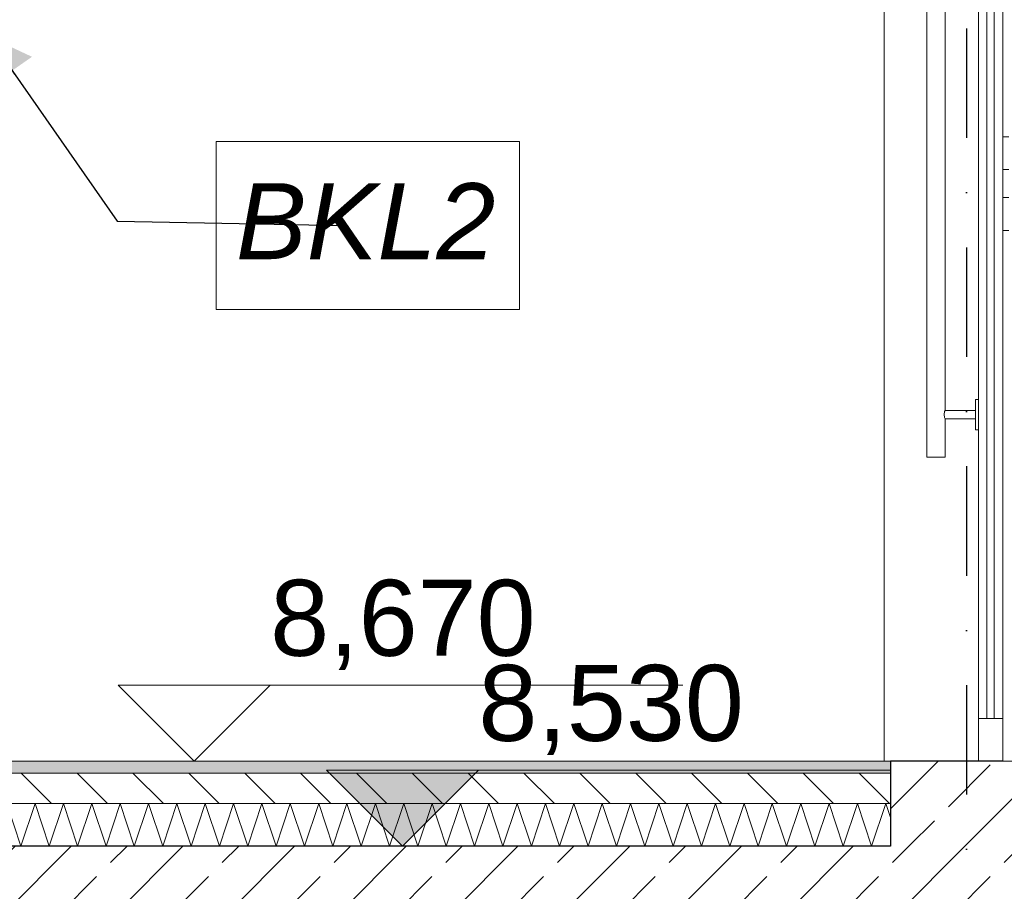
# Model space of a CAD drawing. Header units: millimetres. Extents: x 90539 to 127778, y -34922 to 14506.
# Tile 246 of 256: x 105885 to 107505, y 8456 to 9890. Entities that reach past the tile are written whole.
import ezdxf
from ezdxf.enums import TextEntityAlignment as Align

# ---------------------------------------------------------------- set-up
doc = ezdxf.new("R2010")
doc.units = ezdxf.units.MM
doc.header["$MEASUREMENT"] = 0
for name, pattern in [('Kropki i Kreski', [360, 180, -90, 0, -90]), ('Przerywana', [240, 120, -120]), ('Wipeout_Contour', [1000, 0, -1000])]:
    doc.linetypes.add(name, pattern=pattern)
for name, color, linetype, lineweight, true_color in [('0_Nr_pióra__85', 7, 'Continuous', 13, 0x80c2ff), ('Nowe_A-Konstrukcja Opis_Nr_pióra__78', 7, 'Continuous', 13, 0x00bb5e), ('Nowe_A-Osi_Nr_pióra__25', 7, 'Continuous', 25, 0x40a5ff), ('Nowe_A-Wymiary-Wewnętrzne_Nr_pióra__45', 7, 'Continuous', 15, 0x40a5ff), ('Nowe_A-Wymiary-Wewnętrzne_Nr_pióra__85', 7, 'Continuous', 13, 0x80c2ff), ('Nowe_A-Wymiary-Zewnętrzne_Nr_pióra__45', 7, 'Continuous', 15, 0x40a5ff), ('Nowe_A-Wymiary-Zewnętrzne_Nr_pióra__85', 7, 'Continuous', 13, 0x80c2ff)]:
    doc.layers.add(name, color=color, linetype=linetype, lineweight=lineweight, true_color=true_color)
for name, color, linetype in [('Nowe_A-Belki-Wieniec', 7, 'Continuous'), ('Nowe_A-Osi', 7, 'Continuous'), ('Nowe_A-Posadzki', 7, 'Continuous'), ('Nowe_A-Stropy', 7, 'Continuous'), ('Nowe_A-Wymiary-Wewnętrzne', 7, 'Continuous'), ('Nowe_A-Wymiary-Zewnętrzne', 7, 'Continuous'), ('Nowe_A-Ściany-Konstrukcyjne', 7, 'Continuous'), ('Nowe_A-Ściany-Wewnętrzne', 7, 'Continuous'), ('Nowe_Drzwi Archicad', 7, 'Continuous')]:
    doc.layers.add(name, color=color, linetype=linetype)
for name, color, linetype, lineweight in [('Nowe_A-Belki-Wieniec_Nr_pióra__30', 7, 'Continuous', 25), ('Nowe_A-Osi_Nr_pióra__6', 5, 'Continuous', 13), ('Nowe_A-Posadzki_Nr_pióra__174', 7, 'Continuous', 5), ('Nowe_A-Posadzki_Nr_pióra__9', 7, 'Continuous', 13), ('Nowe_A-Stropy_Nr_pióra__29', 7, 'Continuous', 25), ('Nowe_A-Wymiary-Wewnętrzne_Nr_pióra__46', 5, 'Continuous', 15), ('Nowe_A-Wymiary-Zewnętrzne_Nr_pióra__46', 5, 'Continuous', 15), ('Nowe_A-Ściany-Wewnętrzne_Nr_pióra__27', 7, 'Continuous', 25), ('Nowe_Drzwi Archicad_Nr_pióra__3', 7, 'Continuous', 13), ('Nowe_Drzwi Archicad_Nr_pióra__43', 7, 'Continuous', 13), ('Nowe_Drzwi Archicad_Nr_pióra__87', 7, 'Continuous', 13)]:
    doc.layers.add(name, color=color, linetype=linetype, lineweight=lineweight)
doc.styles.add('STYL_AUTOMATYCZNY_1', font='arial.ttf')
doc.styles.add('STYL_AUTOMATYCZNY_2', font='arial.ttf')
doc.styles.add('STYL_AUTOMATYCZNY_3', font='arial.ttf')
doc.dimstyles.new('STYL_AUTOMATYCZNY__1', dxfattribs={"dimtxt": 125, "dimasz": 47.5, "dimexe": 0.18, "dimexo": 20, "dimgap": 0, "dimtad": 1, "dimdec": 1, "dimlfac": 0.1, "dimzin": 0, "dimdsep": 46, "dimtxsty": 'STYL_AUTOMATYCZNY_2', "dimblk": 'ARROWHEAD_11', "dimblk1": 'ARROWHEAD_11', "dimblk2": 'ARROWHEAD_11', "dimcen": 0.09, "dimclrd": 256, "dimclre": 256, "dimclrt": 5, "dimadec": 1, "dimazin": 0, "dimtfac": 1, "dimtdec": 4, "dimtmove": 0, "dimatfit": 3, "dimfxl": 0, "dimtolj": 1, "dimtzin": 0, "dimarcsym": 0})
doc.dimstyles.new('STYL_AUTOMATYCZNY__3', dxfattribs={"dimtxt": 0.18, "dimasz": 76, "dimexe": 0.18, "dimexo": 0.0625, "dimgap": 0, "dimtad": 0, "dimtih": 1, "dimtoh": 1, "dimdec": 4, "dimzin": 0, "dimdsep": 46, "dimcen": 0.09, "dimadec": 0, "dimazin": 0, "dimtfac": 1, "dimtdec": 4, "dimtmove": 0, "dimatfit": 3, "dimldrblk": 'ARROWHEAD_16', "dimfxl": 0, "dimtolj": 1, "dimtzin": 0, "dimarcsym": 0})
pattern_1 = [(45, (0, 0), (-91.92388, 91.92388), []), (45, (-45.96, 45.96), (-91.92388, 91.92388), [97.5, -32.5])]

# ---------------------------------------------------------------- blocks, each defined once
blk = doc.blocks.new('ElemPrzekroju_120')
at = {"color": 254, "linetype": 'Wipeout_Contour', "lineweight": 0, "ltscale": 1062553.945523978}
blk.add_wipeout([(107307.6, 11230), (104207.6, 11230), (104207.6, 9769.7), (105807.6, 9769.7), (105807.6, 9864.7), (105857.6, 9864.7), (105857.6, 8678.9), (105882.6, 8678.9), (105882.6, 8670), (107307.6, 8670)], dxfattribs=at).dxf.layer = 'Nowe_A-Ściany-Konstrukcyjne'
blk = doc.blocks.new('ElemPrzekroju_121')
at = {"color": 254, "linetype": 'Wipeout_Contour', "lineweight": 0, "ltscale": 1833664.231903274}
blk.add_wipeout([(107307.6, 8670), (107462.6, 8670), (107462.6, 9215), (107457.6, 9215), (107457.6, 9233), (107407.6, 9233), (107407.6, 9170), (107377.6, 9170), (107377.6, 10170), (107407.6, 10170), (107407.6, 10107), (107457.6, 10107), (107457.6, 10125), (107462.6, 10125), (107462.6, 10682), (107462.6, 10740), (107307.6, 10740)], dxfattribs=at).dxf.layer = 'Nowe_A-Ściany-Wewnętrzne'
at = {"layer": 'Nowe_A-Ściany-Wewnętrzne', "linetype": 'Continuous', "lineweight": 0, "true_color": 0x000000}
h = blk.add_hatch(dxfattribs=at)
h.set_pattern_fill('Beton_zbrojony', color=18, style=0, pattern_type=2)
h.set_pattern_definition(pattern_1)
h.paths.add_polyline_path([(107317.6, 8670), (107317.6, 8530), (107567.6, 8530), (107567.6, 8670)])
at = {"layer": 'Nowe_A-Ściany-Wewnętrzne_Nr_pióra__27', "color": 7, "linetype": 'Continuous', "lineweight": 25, "flags": 128}
for points in [[(107317.6, 8670), (107317.6, 8650), (107317.6, 8600), (107317.6, 8530)], [(107567.6, 8670), (107502.6, 8670), (107462.6, 8670), (107317.6, 8670)]]:
    blk.add_lwpolyline(points, dxfattribs=at)
at = {"color": 254, "linetype": 'Wipeout_Contour', "lineweight": 0, "ltscale": 863049.568633}
blk.add_wipeout([(107407.6, 10093), (107407.6, 9247), (107457.6, 9247), (107457.6, 9265), (107462.6, 9265), (107462.6, 10075), (107457.6, 10075), (107457.6, 10093)], dxfattribs=at).dxf.layer = 'Nowe_A-Ściany-Wewnętrzne'
blk = doc.blocks.new('ElemPrzekroju_122')
at = {"layer": 'Nowe_Drzwi Archicad_Nr_pióra__87', "color": 7, "linetype": 'Continuous', "lineweight": 13}
blk.add_line((107307.6, 8670), (107307.6, 10740), dxfattribs=at)
at = {"color": 254, "linetype": 'Wipeout_Contour', "lineweight": 0, "ltscale": 2051288.585985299}
blk.add_wipeout([(107502.6, 9597), (107512.6, 9597), (107512.6, 9543), (107502.6, 9543), (107502.6, 8670), (107577.6, 8670), (107577.6, 10670), (107502.6, 10670), (107502.6, 9697), (107512.6, 9697), (107512.6, 9680), (107557.6, 9680), (107564.7, 9677.1), (107567.6, 9670), (107564.7, 9662.9), (107557.6, 9660), (107512.6, 9660), (107512.6, 9643), (107502.6, 9643)], dxfattribs=at).dxf.layer = 'Nowe_Drzwi Archicad'
at = {"color": 254, "linetype": 'Wipeout_Contour', "lineweight": 0, "ltscale": 431423.441428}
blk.add_wipeout([(107462.6, 9222.3), (107462.6, 9240), (107457.6, 9240), (107457.6, 9222.3)], dxfattribs=at).dxf.layer = 'Nowe_Drzwi Archicad'
at = {"color": 254, "linetype": 'Wipeout_Contour', "lineweight": 0, "ltscale": 431757.44121}
blk.add_wipeout([(107502.7, 9646.6), (107502.7, 9643), (107512.5, 9643), (107512.5, 9646.6)], dxfattribs=at).dxf.layer = 'Nowe_Drzwi Archicad'
at = {"color": 254, "linetype": 'Wipeout_Contour', "lineweight": 0, "ltscale": 431737.353428}
blk.add_wipeout([(107502.7, 9583.5), (107512.5, 9583.5), (107512.5, 9593.4), (107502.7, 9593.4)], dxfattribs=at).dxf.layer = 'Nowe_Drzwi Archicad'
at = {"color": 254, "linetype": 'Wipeout_Contour', "lineweight": 0, "ltscale": 431721.883453}
blk.add_wipeout([(107502.7, 9546.6), (107502.7, 9543), (107512.5, 9543), (107512.5, 9546.6)], dxfattribs=at).dxf.layer = 'Nowe_Drzwi Archicad'
at = {"color": 254, "linetype": 'Wipeout_Contour', "lineweight": 0, "ltscale": 431429.499162}
blk.add_wipeout([(107462.6, 9240), (107462.6, 9257.7), (107457.6, 9257.7), (107457.6, 9240)], dxfattribs=at).dxf.layer = 'Nowe_Drzwi Archicad'
at = {"color": 254, "linetype": 'Wipeout_Contour', "lineweight": 0, "ltscale": 431419.163724}
blk.add_wipeout([(107457.6, 9222.3), (107457.6, 9215), (107462.6, 9215), (107462.6, 9222.3)], dxfattribs=at).dxf.layer = 'Nowe_Drzwi Archicad'
at = {"color": 254, "linetype": 'Wipeout_Contour', "lineweight": 0, "ltscale": 431759.854987}
blk.add_wipeout([(107512.5, 9656.5), (107502.7, 9656.5), (107502.7, 9646.6), (107512.5, 9646.6)], dxfattribs=at).dxf.layer = 'Nowe_Drzwi Archicad'
at = {"color": 254, "linetype": 'Wipeout_Contour', "lineweight": 0, "ltscale": 431733.201884}
blk.add_wipeout([(107502.7, 9570), (107512.5, 9570), (107512.5, 9583.5), (107502.7, 9583.5)], dxfattribs=at).dxf.layer = 'Nowe_Drzwi Archicad'
at = {"color": 254, "linetype": 'Wipeout_Contour', "lineweight": 0, "ltscale": 431724.272414}
blk.add_wipeout([(107502.7, 9546.6), (107512.5, 9546.6), (107512.5, 9556.5), (107502.7, 9556.5)], dxfattribs=at).dxf.layer = 'Nowe_Drzwi Archicad'
at = {"color": 254, "linetype": 'Wipeout_Contour', "lineweight": 0, "ltscale": 431433.788387}
blk.add_wipeout([(107462.6, 9265), (107457.6, 9265), (107457.6, 9257.7), (107462.6, 9257.7)], dxfattribs=at).dxf.layer = 'Nowe_Drzwi Archicad'
at = {"color": 254, "linetype": 'Wipeout_Contour', "lineweight": 0, "ltscale": 431318.067065}
blk.add_wipeout([(107406.8, 9244.9), (107457.6, 9244.9), (107457.6, 9247), (107407.6, 9247)], dxfattribs=at).dxf.layer = 'Nowe_Drzwi Archicad'
at = {"color": 254, "linetype": 'Wipeout_Contour', "lineweight": 0, "ltscale": 431764.039457}
blk.add_wipeout([(107512.5, 9670), (107502.7, 9670), (107502.7, 9656.5), (107512.5, 9656.5)], dxfattribs=at).dxf.layer = 'Nowe_Drzwi Archicad'
at = {"color": 254, "linetype": 'Wipeout_Contour', "lineweight": 0, "ltscale": 431737.720419}
blk.add_wipeout([(107502.6, 9646.6), (107502.6, 9643), (107502.7, 9643), (107502.7, 9646.6)], dxfattribs=at).dxf.layer = 'Nowe_Drzwi Archicad'
at = {"color": 254, "linetype": 'Wipeout_Contour', "lineweight": 0, "ltscale": 431717.63172}
blk.add_wipeout([(107502.6, 9583.5), (107502.7, 9583.5), (107502.7, 9593.4), (107502.6, 9593.4)], dxfattribs=at).dxf.layer = 'Nowe_Drzwi Archicad'
at = {"color": 254, "linetype": 'Wipeout_Contour', "lineweight": 0, "ltscale": 431728.4139}
blk.add_wipeout([(107502.7, 9556.5), (107512.5, 9556.5), (107512.5, 9570), (107502.7, 9570)], dxfattribs=at).dxf.layer = 'Nowe_Drzwi Archicad'
at = {"color": 254, "linetype": 'Wipeout_Contour', "lineweight": 0, "ltscale": 431702.161038}
blk.add_wipeout([(107502.7, 9546.6), (107502.6, 9546.6), (107502.6, 9543), (107502.7, 9543)], dxfattribs=at).dxf.layer = 'Nowe_Drzwi Archicad'
at = {"color": 254, "linetype": 'Wipeout_Contour', "lineweight": 0, "ltscale": 431315.139076}
blk.add_wipeout([(107406.8, 9244.9), (107405.9, 9240), (107457.6, 9240), (107457.6, 9244.9)], dxfattribs=at).dxf.layer = 'Nowe_Drzwi Archicad'
at = {"color": 254, "linetype": 'Wipeout_Contour', "lineweight": 0, "ltscale": 431768.877073}
blk.add_wipeout([(107512.5, 9683.5), (107502.7, 9683.5), (107502.7, 9670), (107512.5, 9670)], dxfattribs=at).dxf.layer = 'Nowe_Drzwi Archicad'
at = {"color": 254, "linetype": 'Wipeout_Contour', "lineweight": 0, "ltscale": 431740.134307}
blk.add_wipeout([(107502.7, 9656.5), (107502.6, 9656.5), (107502.6, 9646.6), (107502.7, 9646.6)], dxfattribs=at).dxf.layer = 'Nowe_Drzwi Archicad'
at = {"color": 254, "linetype": 'Wipeout_Contour', "lineweight": 0, "ltscale": 431739.75245}
blk.add_wipeout([(107502.7, 9597), (107502.7, 9593.4), (107512.5, 9593.4), (107512.5, 9597)], dxfattribs=at).dxf.layer = 'Nowe_Drzwi Archicad'
at = {"color": 254, "linetype": 'Wipeout_Contour', "lineweight": 0, "ltscale": 431713.479986}
blk.add_wipeout([(107502.6, 9570), (107502.7, 9570), (107502.7, 9583.5), (107502.6, 9583.5)], dxfattribs=at).dxf.layer = 'Nowe_Drzwi Archicad'
at = {"color": 254, "linetype": 'Wipeout_Contour', "lineweight": 0, "ltscale": 431704.550108}
blk.add_wipeout([(107502.6, 9546.6), (107502.7, 9546.6), (107502.7, 9556.5), (107502.6, 9556.5)], dxfattribs=at).dxf.layer = 'Nowe_Drzwi Archicad'
at = {"color": 254, "linetype": 'Wipeout_Contour', "lineweight": 0, "ltscale": 431313.442473}
blk.add_wipeout([(107405.9, 9240), (107406.8, 9235.1), (107457.6, 9235.1), (107457.6, 9240)], dxfattribs=at).dxf.layer = 'Nowe_Drzwi Archicad'
at = {"color": 254, "linetype": 'Wipeout_Contour', "lineweight": 0, "ltscale": 431773.071598}
blk.add_wipeout([(107512.5, 9693.4), (107502.7, 9693.4), (107502.7, 9683.5), (107512.5, 9683.5)], dxfattribs=at).dxf.layer = 'Nowe_Drzwi Archicad'
at = {"color": 254, "linetype": 'Wipeout_Contour', "lineweight": 0, "ltscale": 431744.318968}
blk.add_wipeout([(107502.7, 9670), (107502.6, 9670), (107502.6, 9656.5), (107502.7, 9656.5)], dxfattribs=at).dxf.layer = 'Nowe_Drzwi Archicad'
at = {"color": 254, "linetype": 'Wipeout_Contour', "lineweight": 0, "ltscale": 431720.030852}
blk.add_wipeout([(107502.7, 9597), (107502.6, 9597), (107502.6, 9593.4), (107502.7, 9593.4)], dxfattribs=at).dxf.layer = 'Nowe_Drzwi Archicad'
at = {"color": 254, "linetype": 'Wipeout_Contour', "lineweight": 0, "ltscale": 431708.691784}
blk.add_wipeout([(107502.6, 9556.5), (107502.7, 9556.5), (107502.7, 9570), (107502.6, 9570)], dxfattribs=at).dxf.layer = 'Nowe_Drzwi Archicad'
at = {"color": 254, "linetype": 'Wipeout_Contour', "lineweight": 0, "ltscale": 431313.971112}
blk.add_wipeout([(107457.6, 9235.1), (107406.8, 9235.1), (107407.6, 9233), (107457.6, 9233)], dxfattribs=at).dxf.layer = 'Nowe_Drzwi Archicad'
at = {"color": 254, "linetype": 'Wipeout_Contour', "lineweight": 0, "ltscale": 431334.034583}
blk.add_wipeout([(107403.2, 10170), (107392.6, 10170), (107392.6, 9170), (107403.2, 9170)], dxfattribs=at).dxf.layer = 'Nowe_Drzwi Archicad'
at = {"color": 254, "linetype": 'Wipeout_Contour', "lineweight": 0, "ltscale": 431775.495435}
blk.add_wipeout([(107502.7, 9697), (107502.7, 9693.4), (107512.5, 9693.4), (107512.5, 9697)], dxfattribs=at).dxf.layer = 'Nowe_Drzwi Archicad'
at = {"color": 254, "linetype": 'Wipeout_Contour', "lineweight": 0, "ltscale": 431749.156804}
blk.add_wipeout([(107502.7, 9683.5), (107502.6, 9683.5), (107502.6, 9670), (107502.7, 9670)], dxfattribs=at).dxf.layer = 'Nowe_Drzwi Archicad'
at = {"color": 254, "linetype": 'Wipeout_Contour', "lineweight": 0, "ltscale": 431291.779574}
blk.add_wipeout([(107392.6, 10170), (107382, 10170), (107382, 9170), (107392.6, 9170)], dxfattribs=at).dxf.layer = 'Nowe_Drzwi Archicad'
at = {"color": 254, "linetype": 'Wipeout_Contour', "lineweight": 0, "ltscale": 1509782.370725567}
blk.add_wipeout([(107407.6, 10170), (107403.2, 10170), (107403.2, 9170), (107407.6, 9170), (107407.6, 9233), (107406.8, 9235.1), (107405.9, 9240), (107406.8, 9244.9), (107407.6, 9247), (107407.6, 10093), (107406.8, 10095.1), (107405.9, 10100), (107406.8, 10104.9), (107407.6, 10107)], dxfattribs=at).dxf.layer = 'Nowe_Drzwi Archicad'
at = {"color": 254, "linetype": 'Wipeout_Contour', "lineweight": 0, "ltscale": 431753.351521}
blk.add_wipeout([(107502.7, 9693.4), (107502.6, 9693.4), (107502.6, 9683.5), (107502.7, 9683.5)], dxfattribs=at).dxf.layer = 'Nowe_Drzwi Archicad'
at = {"layer": 'Nowe_Drzwi Archicad_Nr_pióra__3', "color": 7, "linetype": 'Continuous', "lineweight": 13}
for p, q in [((107407.6, 10093), (107407.6, 9247)), ((107406.8, 9244.9), (107405.9, 9240)), ((107405.9, 9240), (107406.8, 9235.1)), ((107407.6, 9247), (107406.8, 9244.9)), ((107406.8, 9235.1), (107407.6, 9233)), ((107407.6, 9233), (107407.6, 9170)), ((107403.2, 9170), (107392.6, 9170)), ((107407.6, 9170), (107403.2, 9170))]:
    blk.add_line(p, q, dxfattribs=at)
at = {"color": 254, "linetype": 'Wipeout_Contour', "lineweight": 0, "ltscale": 431261.900801}
blk.add_wipeout([(107377.6, 10170), (107377.6, 9170), (107382, 9170), (107382, 10170)], dxfattribs=at).dxf.layer = 'Nowe_Drzwi Archicad'
at = {"color": 254, "linetype": 'Wipeout_Contour', "lineweight": 0, "ltscale": 431755.775469}
blk.add_wipeout([(107502.6, 9697), (107502.6, 9693.4), (107502.7, 9693.4), (107502.7, 9697)], dxfattribs=at).dxf.layer = 'Nowe_Drzwi Archicad'
at = {"layer": 'Nowe_Drzwi Archicad_Nr_pióra__3', "color": 7, "linetype": 'Continuous', "lineweight": 13}
for p, q in [((107377.6, 10170), (107377.6, 9170)), ((107382, 9170), (107377.6, 9170)), ((107392.6, 9170), (107382, 9170))]:
    blk.add_line(p, q, dxfattribs=at)
at = {"color": 254, "linetype": 'Wipeout_Contour', "lineweight": 0, "ltscale": 431685.114094}
blk.add_wipeout([(107462.6, 10612), (107462.6, 8740), (107502.6, 8740), (107502.6, 10612)], dxfattribs=at).dxf.layer = 'Nowe_Drzwi Archicad'
at = {"layer": 'Nowe_Drzwi Archicad_Nr_pióra__3', "color": 7, "linetype": 'Continuous', "lineweight": 13}
for p, q in [((107502.7, 10659), (107502.7, 9816.9)), ((107462.6, 10612), (107462.6, 8740)), ((107502.6, 10612), (107502.6, 8740)), ((107462.5, 9874.9), (107462.5, 9816.9)), ((107462.5, 9816.9), (107462.5, 9795.5)), ((107502.7, 9816.9), (107502.7, 9697)), ((107462.5, 9760), (107462.5, 9732.7)), ((107462.5, 9732.7), (107462.5, 9676)), ((107502.7, 9697), (107502.6, 9697)), ((107512.5, 9697), (107502.7, 9697)), ((107462.5, 9619.3), (107462.5, 9676)), ((107502.7, 9643), (107502.6, 9643)), ((107502.7, 9535.1), (107502.7, 9643)), ((107512.5, 9643), (107502.7, 9643)), ((107462.5, 9592), (107462.5, 9619.3)), ((107502.7, 9597), (107502.6, 9597)), ((107512.5, 9597), (107502.7, 9597)), ((107462.5, 9535.1), (107462.5, 9556.5)), ((107462.5, 9477.1), (107462.5, 9535.1)), ((107502.7, 9543), (107502.6, 9543)), ((107512.5, 9543), (107502.7, 9543)), ((107502.7, 8693), (107502.7, 9535.1)), ((107462.5, 9361.8), (107462.5, 9432.7)), ((107462.5, 9265), (107462.5, 9317.4)), ((107457.6, 9257.7), (107457.6, 9265)), ((107462.6, 9265), (107457.6, 9265)), ((107457.6, 9240), (107457.6, 9257.7)), ((107407.6, 9247), (107457.6, 9247)), ((107457.6, 9222.3), (107457.6, 9240)), ((107407.6, 9233), (107457.6, 9233)), ((107457.6, 9215), (107457.6, 9222.3)), ((107462.6, 9215), (107457.6, 9215)), ((107462.5, 9131.2), (107462.5, 9202.1)), ((107462.5, 9015.9), (107462.5, 9086.8)), ((107462.5, 8900.6), (107462.5, 8971.5)), ((107462.5, 8785.3), (107462.5, 8856.2)), ((107462.5, 8670), (107462.5, 8741)), ((107462.6, 8740), (107462.6, 8670)), ((107502.6, 8740), (107462.6, 8740)), ((107502.6, 8740), (107502.6, 8670))]:
    blk.add_line(p, q, dxfattribs=at)
at = {"layer": 'Nowe_Drzwi Archicad_Nr_pióra__43', "color": 7, "linetype": 'Continuous', "lineweight": 13}
for p, q in [((107476.6, 10612), (107476.6, 8740)), ((107488.6, 8740), (107488.6, 10612))]:
    blk.add_line(p, q, dxfattribs=at)
blk = doc.blocks.new('ElemPrzekroju_144')
at = {"layer": 'Nowe_A-Stropy', "linetype": 'Continuous', "lineweight": 0, "true_color": 0x000000}
h = blk.add_hatch(dxfattribs=at)
h.set_pattern_fill('Beton_zbrojony', color=18, style=0, pattern_type=2)
h.set_pattern_definition(pattern_1)
h.paths.add_polyline_path([(102207.6, 8530), (102207.6, 8330), (102217.6, 8330), (107307.6, 8330), (107317.6, 8330), (107317.6, 8530)])
at = {"layer": 'Nowe_A-Stropy_Nr_pióra__29', "color": 7, "linetype": 'Continuous', "lineweight": 25}
blk.add_line((107317.6, 8530), (102207.6, 8530), dxfattribs=at)
blk = doc.blocks.new('*X393')
at = {"layer": 'Nowe_A-Posadzki_Nr_pióra__174', "color": 7, "linetype": 'Continuous', "lineweight": 5}
for p, q in [((105863.3, 8600), (105886.7, 8530)), ((105886.7, 8530), (105910, 8600)), ((105910, 8600), (105933.3, 8530)), ((105933.3, 8530), (105956.7, 8600)), ((105956.7, 8600), (105980, 8530)), ((105980, 8530), (106003.3, 8600)), ((106003.3, 8600), (106026.7, 8530)), ((106026.7, 8530), (106050, 8600)), ((106050, 8600), (106073.3, 8530)), ((106073.3, 8530), (106096.7, 8600)), ((106096.7, 8600), (106120, 8530)), ((106120, 8530), (106143.3, 8600)), ((106143.3, 8600), (106166.7, 8530)), ((106166.7, 8530), (106190, 8600)), ((106190, 8600), (106213.3, 8530)), ((106213.3, 8530), (106236.7, 8600)), ((106236.7, 8600), (106260, 8530)), ((106260, 8530), (106283.3, 8600)), ((106283.3, 8600), (106306.7, 8530)), ((106306.7, 8530), (106330, 8600)), ((106330, 8600), (106353.3, 8530)), ((106353.3, 8530), (106376.7, 8600)), ((106376.7, 8600), (106400, 8530)), ((106400, 8530), (106423.3, 8600)), ((106423.3, 8600), (106446.7, 8530)), ((106446.7, 8530), (106470, 8600)), ((106470, 8600), (106493.3, 8530)), ((106493.3, 8530), (106516.7, 8600)), ((106516.7, 8600), (106540, 8530)), ((106540, 8530), (106563.3, 8600)), ((106563.3, 8600), (106586.7, 8530)), ((106586.7, 8530), (106610, 8600)), ((106610, 8600), (106633.3, 8530)), ((106633.3, 8530), (106656.7, 8600)), ((106656.7, 8600), (106680, 8530)), ((106680, 8530), (106703.3, 8600)), ((106703.3, 8600), (106726.7, 8530)), ((106726.7, 8530), (106750, 8600)), ((106750, 8600), (106773.3, 8530)), ((106773.3, 8530), (106796.7, 8600)), ((106796.7, 8600), (106820, 8530)), ((106820, 8530), (106843.3, 8600)), ((106843.3, 8600), (106866.7, 8530)), ((106866.7, 8530), (106890, 8600)), ((106890, 8600), (106913.3, 8530)), ((106913.3, 8530), (106936.7, 8600)), ((106936.7, 8600), (106960, 8530)), ((106960, 8530), (106983.3, 8600)), ((106983.3, 8600), (107006.7, 8530)), ((107006.7, 8530), (107030, 8600)), ((107030, 8600), (107053.3, 8530)), ((107053.3, 8530), (107076.7, 8600)), ((107076.7, 8600), (107100, 8530)), ((107100, 8530), (107123.3, 8600)), ((107123.3, 8600), (107146.7, 8530)), ((107146.7, 8530), (107170, 8600)), ((107170, 8600), (107193.3, 8530)), ((107193.3, 8530), (107216.7, 8600)), ((107216.7, 8600), (107240, 8530)), ((107240, 8530), (107263.3, 8600)), ((107263.3, 8600), (107286.7, 8530)), ((107286.7, 8530), (107310, 8600)), ((107310, 8600), (107317.6, 8577.2))]:
    blk.add_line(p, q, dxfattribs=at)
blk = doc.blocks.new('ElemPrzekroju_332')
at = {"layer": 'Nowe_A-Posadzki', "linetype": 'Continuous', "lineweight": 0, "true_color": 0xbb9a81}
blk.add_hatch(color=33, dxfattribs=at).paths.add_polyline_path([(107317.6, 8670), (99177.6, 8670), (99177.6, 8650), (107317.6, 8650)])
at = {"layer": 'Nowe_A-Posadzki', "linetype": 'Continuous', "lineweight": 0, "true_color": 0x000000}
h = blk.add_hatch(dxfattribs=at)
h.set_pattern_fill('Cegła_zwykła', color=18, style=0, pattern_type=2)
h.set_pattern_definition([(135, (0, 0), (45.96194, 45.96194), [])])
h.paths.add_polyline_path([(99177.6, 8650), (99177.6, 8600), (107317.6, 8600), (107317.6, 8650)])
at = {"layer": 'Nowe_A-Posadzki_Nr_pióra__9', "color": 7, "linetype": 'Continuous', "lineweight": 13}
for p, q in [((107317.6, 8650), (99177.6, 8650)), ((107317.6, 8600), (99177.6, 8600))]:
    blk.add_line(p, q, dxfattribs=at)
at = {"layer": 'Nowe_A-Posadzki_Nr_pióra__9', "color": 7, "linetype": 'Continuous', "lineweight": 13, "flags": 128}
blk.add_lwpolyline([(107317.6, 8670), (102207.6, 8670), (102167.6, 8670), (100757.6, 8670)], dxfattribs=at)
at = {"layer": 'Nowe_A-Posadzki', "lineweight": 0}
blk.add_blockref('*X393', (0, 0), dxfattribs=at)
blk = doc.blocks.new('ElemPrzekroju_361')
at = {"layer": 'Nowe_A-Belki-Wieniec', "linetype": 'Continuous', "lineweight": 0, "true_color": 0x000000}
h = blk.add_hatch(dxfattribs=at)
h.set_pattern_fill('Beton_zbrojony', color=18, style=0, pattern_type=2)
h.set_pattern_definition(pattern_1)
h.paths.add_polyline_path([(107317.6, 8280), (107567.6, 8280), (107567.6, 8530), (107317.6, 8530)])
at = {"layer": 'Nowe_A-Belki-Wieniec_Nr_pióra__30', "color": 7, "linetype": 'Continuous', "lineweight": 25}
blk.add_line((107567.6, 8330), (107567.6, 8320), dxfattribs=at)
blk = doc.blocks.new('Standardowy znacznik osi[2]', base_point=(107442.6, 13756))
at = {"layer": 'Nowe_A-Osi_Nr_pióra__25', "color": 161, "linetype": 'Kropki i Kreski', "lineweight": 25, "true_color": 0x40a5ff}
blk.add_line((107442.6, 12756), (107442.6, -1000), dxfattribs=at)
at = {"layer": 'Nowe_A-Osi_Nr_pióra__6', "color": 5, "lineweight": 13, "style": 'STYL_AUTOMATYCZNY_1'}
for tag, p in [('AC_MarkerText_1_0', (107442.6, 14331)), ('AC_MarkerText_1_1', (107442.6, -2175))]:
    blk.add_attdef(tag, text='', height=400, rotation=360, dxfattribs=at).set_placement(p, align=Align.TOP_CENTER)
blk = doc.blocks.new('Wymiary_4', base_point=(106171.8, 8670))
at = {"layer": 'Nowe_A-Wymiary-Zewnętrzne_Nr_pióra__45', "color": 161, "linetype": 'Continuous', "lineweight": 15, "true_color": 0x40a5ff}
for p, q in [((106171.8, 8670), (106046.8, 8795)), ((106046.8, 8795), (106296.8, 8795)), ((106296.8, 8795), (106171.8, 8670)), ((106296.8, 8795), (106975.8, 8795))]:
    blk.add_line(p, q, dxfattribs=at)
at = {"layer": 'Nowe_A-Wymiary-Zewnętrzne_Nr_pióra__85', "color": 151, "linetype": 'Continuous', "lineweight": 13, "true_color": 0x80c2ff}
for q in [(106078.1, 8670), (106265.6, 8670)]:
    blk.add_line((106171.8, 8670), q, dxfattribs=at)
at = {"layer": 'Nowe_A-Wymiary-Zewnętrzne_Nr_pióra__46', "color": 5, "lineweight": 15, "insert": (106296.8, 8820), "char_height": 125, "attachment_point": 7, "style": 'STYL_AUTOMATYCZNY_2'}
blk.add_mtext('\\A1;{\\pql;\\fArial|b0|i0|c238|p0;\\W1.000000;8,670}', dxfattribs=at)
blk = doc.blocks.new('*D709')
at = {"layer": 'Nowe_A-Wymiary-Wewnętrzne_Nr_pióra__45', "linetype": 'Continuous', "lineweight": 15, "true_color": 0x40a5ff}
for points in [[(108300.4, 8670), (108301.4, 8665.2), (108304.1, 8661.2), (108308.1, 8658.5), (108312.9, 8657.5), (108317.7, 8658.5), (108321.8, 8661.2), (108324.5, 8665.2), (108325.4, 8670), (108324.5, 8674.8), (108321.8, 8678.8), (108317.7, 8681.5), (108312.9, 8682.5), (108308.1, 8681.5), (108304.1, 8678.8), (108301.4, 8674.8)], [(108300.4, 8320), (108301.4, 8315.2), (108304.1, 8311.2), (108308.1, 8308.5), (108312.9, 8307.5), (108317.7, 8308.5), (108321.8, 8311.2), (108324.5, 8315.2), (108325.4, 8320), (108324.5, 8324.8), (108321.8, 8328.8), (108317.7, 8331.5), (108312.9, 8332.5), (108308.1, 8331.5), (108304.1, 8328.8), (108301.4, 8324.8)]]:
    blk.add_hatch(color=161, dxfattribs=at).paths.add_polyline_path(points)
at = {"layer": 'Nowe_A-Wymiary-Wewnętrzne_Nr_pióra__45', "color": 161, "linetype": 'Continuous', "lineweight": 15, "true_color": 0x40a5ff}
for centre in [(108312.9, 8670), (108312.9, 8320)]:
    blk.add_circle(centre, 12.5, dxfattribs=at)
at = {"layer": 'Nowe_A-Wymiary-Wewnętrzne_Nr_pióra__85', "color": 151, "linetype": 'Continuous', "lineweight": 13, "true_color": 0x80c2ff}
for p, q in [((108300.4, 8670), (108266.1, 8670)), ((108359.8, 8670), (108325.4, 8670)), ((108312.9, 8332.5), (108312.9, 8657.5)), ((108300.4, 8320), (108266.1, 8320)), ((108359.8, 8320), (108325.4, 8320))]:
    blk.add_line(p, q, dxfattribs=at)
blk = doc.blocks.new('ARROWHEAD_11')
at = {"color": 0, "linetype": 'Continuous', "lineweight": 0}
blk.add_line((0, 0), (-1, 0), dxfattribs=at)
at = {"color": 0, "linetype": 'Continuous', "lineweight": 0, "const_width": 0.25, "flags": 128}
blk.add_lwpolyline([(-0.125, 0, 1), (0.125, 0, 1)], format="xyb", close=True, dxfattribs=at)
blk = doc.blocks.new('*D710')
at = {"layer": 'Nowe_A-Wymiary-Wewnętrzne_Nr_pióra__45', "linetype": 'Continuous', "lineweight": 15, "true_color": 0x40a5ff}
for points in [[(108300.4, 10720), (108301.4, 10715.2), (108304.1, 10711.2), (108308.1, 10708.5), (108312.9, 10707.5), (108317.7, 10708.5), (108321.8, 10711.2), (108324.5, 10715.2), (108325.4, 10720), (108324.5, 10724.8), (108321.8, 10728.8), (108317.7, 10731.5), (108312.9, 10732.5), (108308.1, 10731.5), (108304.1, 10728.8), (108301.4, 10724.8)], [(108300.4, 8670), (108301.4, 8665.2), (108304.1, 8661.2), (108308.1, 8658.5), (108312.9, 8657.5), (108317.7, 8658.5), (108321.8, 8661.2), (108324.5, 8665.2), (108325.4, 8670), (108324.5, 8674.8), (108321.8, 8678.8), (108317.7, 8681.5), (108312.9, 8682.5), (108308.1, 8681.5), (108304.1, 8678.8), (108301.4, 8674.8)]]:
    blk.add_hatch(color=161, dxfattribs=at).paths.add_polyline_path(points)
at = {"layer": 'Nowe_A-Wymiary-Wewnętrzne_Nr_pióra__45', "color": 161, "linetype": 'Continuous', "lineweight": 15, "true_color": 0x40a5ff}
for centre in [(108312.9, 10720), (108312.9, 8670)]:
    blk.add_circle(centre, 12.5, dxfattribs=at)
at = {"layer": 'Nowe_A-Wymiary-Wewnętrzne_Nr_pióra__85', "color": 151, "linetype": 'Continuous', "lineweight": 13, "true_color": 0x80c2ff}
for p, q in [((108300.4, 10720), (108266.1, 10720)), ((108359.8, 10720), (108325.4, 10720)), ((108312.9, 8682.5), (108312.9, 10707.5)), ((108300.4, 8670), (108266.1, 8670)), ((108359.8, 8670), (108325.4, 8670))]:
    blk.add_line(p, q, dxfattribs=at)
at = {"layer": 'Nowe_A-Wymiary-Wewnętrzne_Nr_pióra__46', "color": 5, "lineweight": 15, "char_height": 125, "attachment_point": 7, "rotation": 90, "style": 'STYL_AUTOMATYCZNY_2'}
for s, insert in [('\\A1;{\\pql;\\fArial|b0|i0|c238|p0;\\W1.000000;205,0}', (108287.9, 9647.3)), ('\\A1;{\\pql;\\fArial|b0|i0|c238|p0;\\W1.000000;35,0}', (108287.9, 8682.5))]:
    blk.add_mtext(s, dxfattribs=dict(at, insert=insert))
blk = doc.blocks.new('*D725')
at = {"layer": 'Nowe_A-Wymiary-Wewnętrzne_Nr_pióra__45', "linetype": 'Continuous', "lineweight": 15, "true_color": 0x40a5ff}
for points in [[(116511.2, 8670), (116512.1, 8665.2), (116514.8, 8661.2), (116518.9, 8658.5), (116523.7, 8657.5), (116528.4, 8658.5), (116532.5, 8661.2), (116535.2, 8665.2), (116536.2, 8670), (116535.2, 8674.8), (116532.5, 8678.8), (116528.4, 8681.5), (116523.7, 8682.5), (116518.9, 8681.5), (116514.8, 8678.8), (116512.1, 8674.8)], [(116511.2, 8320), (116512.1, 8315.2), (116514.8, 8311.2), (116518.9, 8308.5), (116523.7, 8307.5), (116528.4, 8308.5), (116532.5, 8311.2), (116535.2, 8315.2), (116536.2, 8320), (116535.2, 8324.8), (116532.5, 8328.8), (116528.4, 8331.5), (116523.7, 8332.5), (116518.9, 8331.5), (116514.8, 8328.8), (116512.1, 8324.8)]]:
    blk.add_hatch(color=161, dxfattribs=at).paths.add_polyline_path(points)
at = {"layer": 'Nowe_A-Wymiary-Wewnętrzne_Nr_pióra__45', "color": 161, "linetype": 'Continuous', "lineweight": 15, "true_color": 0x40a5ff}
for centre in [(116523.7, 8670), (116523.7, 8320)]:
    blk.add_circle(centre, 12.5, dxfattribs=at)
at = {"layer": 'Nowe_A-Wymiary-Wewnętrzne_Nr_pióra__85', "color": 151, "linetype": 'Continuous', "lineweight": 13, "true_color": 0x80c2ff}
for p, q in [((116511.2, 8670), (116476.8, 8670)), ((116570.5, 8670), (116536.2, 8670)), ((116523.7, 8332.5), (116523.7, 8657.5)), ((116511.2, 8320), (116476.8, 8320)), ((116570.5, 8320), (116536.2, 8320))]:
    blk.add_line(p, q, dxfattribs=at)
blk = doc.blocks.new('*D726')
at = {"layer": 'Nowe_A-Wymiary-Wewnętrzne_Nr_pióra__45', "linetype": 'Continuous', "lineweight": 15, "true_color": 0x40a5ff}
for points in [[(116511.2, 9570), (116512.1, 9565.2), (116514.8, 9561.2), (116518.9, 9558.5), (116523.7, 9557.5), (116528.4, 9558.5), (116532.5, 9561.2), (116535.2, 9565.2), (116536.2, 9570), (116535.2, 9574.8), (116532.5, 9578.8), (116528.4, 9581.5), (116523.7, 9582.5), (116518.9, 9581.5), (116514.8, 9578.8), (116512.1, 9574.8)], [(116511.2, 8670), (116512.1, 8665.2), (116514.8, 8661.2), (116518.9, 8658.5), (116523.7, 8657.5), (116528.4, 8658.5), (116532.5, 8661.2), (116535.2, 8665.2), (116536.2, 8670), (116535.2, 8674.8), (116532.5, 8678.8), (116528.4, 8681.5), (116523.7, 8682.5), (116518.9, 8681.5), (116514.8, 8678.8), (116512.1, 8674.8)]]:
    blk.add_hatch(color=161, dxfattribs=at).paths.add_polyline_path(points)
at = {"layer": 'Nowe_A-Wymiary-Wewnętrzne_Nr_pióra__45', "color": 161, "linetype": 'Continuous', "lineweight": 15, "true_color": 0x40a5ff}
for centre in [(116523.7, 9570), (116523.7, 8670)]:
    blk.add_circle(centre, 12.5, dxfattribs=at)
at = {"layer": 'Nowe_A-Wymiary-Wewnętrzne_Nr_pióra__85', "color": 151, "linetype": 'Continuous', "lineweight": 13, "true_color": 0x80c2ff}
for p, q in [((116511.2, 9570), (116476.8, 9570)), ((116570.5, 9570), (116536.2, 9570)), ((116523.7, 8682.5), (116523.7, 9557.5)), ((116511.2, 8670), (116476.8, 8670)), ((116570.5, 8670), (116536.2, 8670))]:
    blk.add_line(p, q, dxfattribs=at)
at = {"layer": 'Nowe_A-Wymiary-Wewnętrzne_Nr_pióra__46', "color": 5, "lineweight": 15, "char_height": 125, "attachment_point": 7, "rotation": 90, "style": 'STYL_AUTOMATYCZNY_2'}
for s, insert in [('\\A1;{\\pql;\\fArial|b0|i0|c238|p0;\\W1.000000;90,0}', (116498.7, 9120)), ('\\A1;{\\pql;\\fArial|b0|i0|c238|p0;\\W1.000000;35,0}', (116498.7, 8682.5))]:
    blk.add_mtext(s, dxfattribs=dict(at, insert=insert))
blk = doc.blocks.new('*D748')
at = {"layer": 'Nowe_A-Wymiary-Zewnętrzne_Nr_pióra__45', "linetype": 'Continuous', "lineweight": 15, "true_color": 0x40a5ff}
for points in [[(119375.1, 12845), (119376.1, 12840.2), (119378.8, 12836.2), (119382.8, 12833.5), (119387.6, 12832.5), (119392.4, 12833.5), (119396.5, 12836.2), (119399.2, 12840.2), (119400.1, 12845), (119399.2, 12849.8), (119396.5, 12853.8), (119392.4, 12856.5), (119387.6, 12857.5), (119382.8, 12856.5), (119378.8, 12853.8), (119376.1, 12849.8)], [(119375.1, -450), (119376.1, -454.8), (119378.8, -458.8), (119382.8, -461.5), (119387.6, -462.5), (119392.4, -461.5), (119396.5, -458.8), (119399.2, -454.8), (119400.1, -450), (119399.2, -445.2), (119396.5, -441.2), (119392.4, -438.5), (119387.6, -437.5), (119382.8, -438.5), (119378.8, -441.2), (119376.1, -445.2)]]:
    blk.add_hatch(color=161, dxfattribs=at).paths.add_polyline_path(points)
at = {"layer": 'Nowe_A-Wymiary-Zewnętrzne_Nr_pióra__45', "color": 161, "linetype": 'Continuous', "lineweight": 15, "true_color": 0x40a5ff}
for centre in [(119387.6, 12845), (119387.6, -450)]:
    blk.add_circle(centre, 12.5, dxfattribs=at)
at = {"layer": 'Nowe_A-Wymiary-Zewnętrzne_Nr_pióra__85', "color": 151, "linetype": 'Continuous', "lineweight": 13, "true_color": 0x80c2ff}
for p, q in [((119387.6, 12857.5), (119387.6, 12870)), ((119375.1, 12845), (119340.8, 12845)), ((119434.5, 12845), (119400.1, 12845)), ((119387.6, -437.5), (119387.6, 12832.5)), ((119375.1, -450), (119340.8, -450)), ((119434.5, -450), (119400.1, -450)), ((119387.6, -475), (119387.6, -462.5))]:
    blk.add_line(p, q, dxfattribs=at)
at = {"layer": 'Nowe_A-Wymiary-Zewnętrzne_Nr_pióra__46', "color": 5, "lineweight": 15, "insert": (119362.6, 5911.5), "char_height": 125, "attachment_point": 7, "rotation": 90, "style": 'STYL_AUTOMATYCZNY_2'}
blk.add_mtext('\\A1;{\\pql;\\fArial|b0|i0|c238|p0;\\W1.000000;1\xa0329,5}', dxfattribs=at)
blk = doc.blocks.new('Wymiary_14', base_point=(106514.5, 8530))
at = {"layer": 'Nowe_A-Wymiary-Zewnętrzne_Nr_pióra__45', "linetype": 'Continuous', "lineweight": 15, "true_color": 0x40a5ff}
blk.add_hatch(color=161, dxfattribs=at).paths.add_polyline_path([(106514.5, 8530), (106639.5, 8655), (106389.5, 8655)])
at = {"layer": 'Nowe_A-Wymiary-Zewnętrzne_Nr_pióra__45', "color": 161, "linetype": 'Continuous', "lineweight": 15, "true_color": 0x40a5ff}
for p, q in [((106514.5, 8530), (106389.5, 8655)), ((106389.5, 8655), (106639.5, 8655)), ((106639.5, 8655), (106514.5, 8530)), ((106639.5, 8655), (107318.5, 8655))]:
    blk.add_line(p, q, dxfattribs=at)
at = {"layer": 'Nowe_A-Wymiary-Zewnętrzne_Nr_pióra__85', "color": 151, "linetype": 'Continuous', "lineweight": 13, "true_color": 0x80c2ff}
for q in [(106420.8, 8530), (106608.3, 8530)]:
    blk.add_line((106514.5, 8530), q, dxfattribs=at)
at = {"layer": 'Nowe_A-Wymiary-Zewnętrzne_Nr_pióra__46', "color": 5, "lineweight": 15, "insert": (106639.5, 8680), "char_height": 125, "attachment_point": 7, "style": 'STYL_AUTOMATYCZNY_2'}
blk.add_mtext('\\A1;{\\pql;\\fArial|b0|i0|c238|p0;\\W1.000000;8,530}', dxfattribs=at)
blk = doc.blocks.new('ARROWHEAD_16')
at = {"linetype": 'Continuous', "lineweight": 0}
blk.add_hatch(color=0, dxfattribs=at).paths.add_polyline_path([(-0.9093, 0.525), (0, 0), (-0.9093, -0.525)])
at = {"color": 0, "linetype": 'Continuous', "lineweight": 0}
blk.add_line((0, 0), (-1, 0), dxfattribs=at)
blk = doc.blocks.new('A Przekrój_STORY_MARKER')
at = {"layer": '0_Nr_pióra__85', "color": 151, "linetype": 'Przerywana', "lineweight": 13, "true_color": 0x80c2ff}
blk.add_line((94200.6, 8670), (119573.8, 8670), dxfattribs=at)

msp = doc.modelspace()

# ---------------------------------------------------------------- block references
at = {"layer": 'Nowe_A-Ściany-Konstrukcyjne', "lineweight": 0}
msp.add_blockref('ElemPrzekroju_120', (0, 0), dxfattribs=at)

# ---------------------------------------------------------------- next in the draw order: linework, layer by layer
at = {"layer": 'Nowe_A-Konstrukcja Opis_Nr_pióra__78', "color": 112, "linetype": 'Continuous', "lineweight": 13, "true_color": 0x00bb5e, "flags": 128}
msp.add_lwpolyline([(106207.8, 9689.27), (106707.17, 9689.27), (106707.17, 9412.85), (106207.8, 9412.85)], close=True, dxfattribs=at)

# ---------------------------------------------------------------- next in the draw order: block references
at = {"layer": 'Nowe_A-Wymiary-Zewnętrzne', "color": 151, "linetype": 'Continuous', "lineweight": 13, "true_color": 0x80c2ff}
msp.add_blockref('Wymiary_4', (106171.84, 8670), dxfattribs=at)
at = {"layer": 'Nowe_A-Ściany-Wewnętrzne', "lineweight": 0}
msp.add_blockref('ElemPrzekroju_121', (0, 0), dxfattribs=at)

# ---------------------------------------------------------------- next in the draw order: texts
at = {"layer": 'Nowe_A-Konstrukcja Opis_Nr_pióra__78', "color": 112, "linetype": 'Continuous', "lineweight": 13, "true_color": 0x00bb5e, "insert": (106667.61, 9558.2), "char_height": 125, "attachment_point": 6, "style": 'STYL_AUTOMATYCZNY_3'}
msp.add_mtext('\\A1;{\\pqr;\\fArial|b0|i1|c238|p0;\\W1.000000;BKL\\fArial|b0|i1|c238|p0;\\W1.000000;2}', dxfattribs=at)

# ---------------------------------------------------------------- next in the draw order: leaders
at = {"layer": 'Nowe_A-Konstrukcja Opis_Nr_pióra__78', "color": 112, "linetype": 'Continuous', "lineweight": 13, "true_color": 0x00bb5e, "annotation_type": 0, "has_hookline": 1, "hookline_direction": 0, "text_width": 420.25}
msp.add_leader([(105832.6, 9862.51), (106045.1, 9558.2), (106417.93, 9551.06)], dimstyle='STYL_AUTOMATYCZNY__3', dxfattribs=at)

# ---------------------------------------------------------------- next in the draw order: block references
at = {"layer": 'Nowe_A-Belki-Wieniec', "lineweight": 0}
msp.add_blockref('ElemPrzekroju_361', (0, 0), dxfattribs=at)
at = {"layer": 'Nowe_A-Stropy', "lineweight": 0}
msp.add_blockref('ElemPrzekroju_144', (0, 0), dxfattribs=at)
at = {"layer": 'Nowe_Drzwi Archicad', "lineweight": 0}
msp.add_blockref('ElemPrzekroju_122', (0, 0), dxfattribs=at)

# ---------------------------------------------------------------- next in the draw order: block references
at = {"linetype": 'Continuous', "lineweight": 0}
msp.add_blockref('A Przekrój_STORY_MARKER', (0, 0), dxfattribs=at)
at = {"layer": 'Nowe_A-Osi', "color": 8, "linetype": 'Continuous', "lineweight": 13}
msp.add_blockref('Standardowy znacznik osi[2]', (107442.6, 13756.05), dxfattribs=at)
at = {"layer": 'Nowe_A-Posadzki', "lineweight": 0}
msp.add_blockref('ElemPrzekroju_332', (0, 0), dxfattribs=at)
at = {"layer": 'Nowe_A-Wymiary-Zewnętrzne', "color": 151, "linetype": 'Continuous', "lineweight": 13, "true_color": 0x80c2ff}
msp.add_blockref('Wymiary_14', (106514.53, 8530), dxfattribs=at)

# ---------------------------------------------------------------- next in the draw order: dimensions: what is measured, and where the dimension line sits
at = {"layer": 'Nowe_A-Wymiary-Wewnętrzne', "color": 151, "linetype": 'Continuous', "lineweight": 13, "true_color": 0x80c2ff}
for base, p1, p2, picture, middle in [((108312.93, 10720), (99177.6, 8670), (107577.6, 10720), '*D710', (108225.43, 9856.72)), ((116523.66, 9570), (99177.6, 8670), (116907.6, 9570), '*D726', (116436.16, 9281.82)), ((108312.93, 8670), (99177.6, 8320), (99177.6, 8670), '*D709', (108225.43, 8844.32)), ((116523.66, 8670), (99177.6, 8320), (99177.6, 8670), '*D725', (116436.16, 8844.32))]:
    dim = msp.add_linear_dim(base=base, p1=p1, p2=p2, angle=90, dimstyle='STYL_AUTOMATYCZNY__1', dxfattribs=at)
    dim.commit()
    dim.dimension.update_dxf_attribs({"geometry": picture, "text_midpoint": middle, "dimtype": 160, "text_rotation": 90})
at = {"layer": 'Nowe_A-Wymiary-Zewnętrzne', "color": 151, "linetype": 'Continuous', "lineweight": 13, "true_color": 0x80c2ff}
dim = msp.add_linear_dim(base=(119387.63, 12845), p1=(95120.09, -450), p2=(98654.74, 12845), angle=90, dimstyle='STYL_AUTOMATYCZNY__1', dxfattribs=at)
dim.commit()
dim.dimension.update_dxf_attribs({"geometry": '*D748', "text_midpoint": (119300.13, 6192.64), "dimtype": 160, "text_rotation": 90})

doc.saveas('drawing.dxf')
